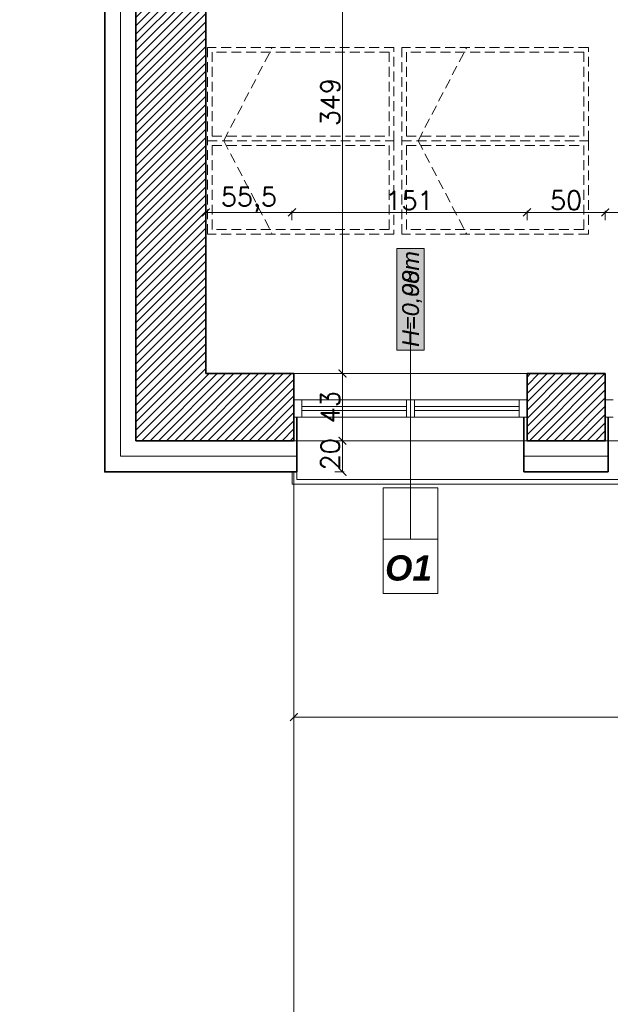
# Model space of a CAD drawing. Header units: millimetres. Extents: x -740 to 33545, y 5178 to 22494.
# Tile 73 of 250: x 8812 to 9192, y 9377 to 10010. Entities that reach past the tile are written whole.
import ezdxf
from ezdxf.lldxf.tags import DXFTag

# ---------------------------------------------------------------- set-up
doc = ezdxf.new("R2010")
doc.units = ezdxf.units.MM
doc.header["$MEASUREMENT"] = 0
doc.linetypes.add('DASHED2', pattern=[9.525, 6.35, -3.175])
doc.layers.get('Defpoints').update_dxf_attribs({"color": 252})
for name, color, linetype, lineweight in [('A_istniejÄ…ce Ĺ›ciany', 252, 'Continuous', 35), ('A_izolacja', 252, 'Continuous', 9), ('A_l.przerywana', 252, 'ICAD_ISO03W100', 9), ('A_linie widokowe', 252, 'Continuous', 18), ('A_okna wymieniane', 252, 'Continuous', 15), ('A_opisy', 252, 'Continuous', 15), ('A_wyposaĹĽenie', 252, 'Continuous', 9), ('A_Ĺ›ciany projektowane', 252, 'Continuous', 35), ('l.przerywana', 252, 'ICAD_ISO03W100', 5), ('l.wypeĹ‚nien', 252, 'Continuous', 5), ('wymiarowanie', 252, 'Continuous', 9)]:
    doc.layers.add(name, color=color, linetype=linetype, lineweight=lineweight)
doc.styles.add('ARIALL', font='GOTHIC.TTF', dxfattribs={"height": 40})
doc.styles.add('styl2', font='simplex.shx')
doc.linetypes.add('BATTING', pattern='A,0.00254,-2.54,[134,ltypeshp.shx,S=2.54,R=0,X=-2.54,Y=0],-5.08,[134,ltypeshp.shx,S=2.54,R=180,X=2.54,Y=0],-2.54', length=10.16254)
tags = doc.linetypes.add('ICAD_ISO03W100', pattern=[30, 12, -18]).pattern_tags.tags
tags[6:7] = [DXFTag(74, 4), DXFTag(75, 0), DXFTag(340, '0'), DXFTag(46, 1.0), DXFTag(50, 0.0), DXFTag(44, 0.0), DXFTag(45, 0.0)]
tags[4:5] = [DXFTag(74, 4), DXFTag(75, 0), DXFTag(340, '0'), DXFTag(46, 1.0), DXFTag(50, 0.0), DXFTag(44, 0.0), DXFTag(45, 0.0)]
doc.dimstyles.new('Skala 1-50', dxfattribs={"dimtxt": 12, "dimasz": 5, "dimexe": 1, "dimexo": 1, "dimgap": 1.5, "dimtad": 1, "dimdec": 1, "dimrnd": 0.5, "dimtxsty": 'styl2', "dimblk": 'ARCHTICK', "dimcen": 5, "dimadec": 0, "dimazin": 0, "dimtfac": 1, "dimtdec": 1, "dimtmove": 1, "dimatfit": 3, "dimldrblk": 'ARCHTICK', "dimfxl": 0, "dimlwd": -1, "dimlwe": -1, "dimarcsym": 0})

# ---------------------------------------------------------------- blocks, each defined once
blk = doc.blocks.new('_ArchTick')
at = {"color": 0, "linetype": 'ByBlock', "const_width": 0.15}
blk.add_lwpolyline([(-0.5, -0.5), (0.5, 0.5)], dxfattribs=at)
blk = doc.blocks.new('*D1891')
at = {"layer": 'Defpoints', "color": 0}
for p in [(8988.77, 9739.58), (9538.82, 9719.58), (9538.82, 9562.04)]:
    blk.add_point(p, dxfattribs=at)
at = {"layer": 'wymiarowanie', "color": 0}
for p, q in [((8988.77, 9567.04), (8988.77, 9561.04)), ((9538.82, 9567.04), (9538.82, 9561.04)), ((8988.77, 9562.04), (9538.82, 9562.04))]:
    blk.add_line(p, q, dxfattribs=at)
at = {"layer": 'wymiarowanie', "color": 0, "xscale": 5, "yscale": 5, "zscale": 5, "rotation": 180}
blk.add_blockref('_ArchTick', (8988.77, 9562.04), dxfattribs=at)
at = {"layer": 'wymiarowanie', "color": 0, "xscale": 5, "yscale": 5, "zscale": 5}
blk.add_blockref('_ArchTick', (9538.82, 9562.04), dxfattribs=at)
at = {"layer": 'wymiarowanie', "color": 0, "insert": (9263.8, 9569.84), "char_height": 12, "attachment_point": 5, "style": 'styl2'}
blk.add_mtext('550', dxfattribs=at)
blk = doc.blocks.new('*D2060')
at = {"layer": 'Defpoints', "color": 0}
for p in [(8618.8, 9739.58), (8887.19, 9739.58), (8887.19, 9719.58)]:
    blk.add_point(p, dxfattribs=at)
at = {"layer": 'wymiarowanie', "color": 0}
for p, q in [((8623.8, 9739.58), (8617.8, 9739.58)), ((8618.8, 9719.58), (8618.8, 9739.58)), ((8623.8, 9719.58), (8617.8, 9719.58)), ((8618.8, 9719.58), (8618.8, 9686.85))]:
    blk.add_line(p, q, dxfattribs=at)
at = {"layer": 'wymiarowanie', "color": 0, "xscale": 5, "yscale": 5, "zscale": 5}
for p, rotation in [((8618.8, 9739.58), 90), ((8618.8, 9719.58), 270)]:
    blk.add_blockref('_ArchTick', p, dxfattribs=dict(at, rotation=rotation))
at = {"layer": 'wymiarowanie', "color": 0, "insert": (8611, 9697.09), "char_height": 12, "attachment_point": 5, "rotation": 90, "style": 'styl2'}
blk.add_mtext('20', dxfattribs=at)
blk = doc.blocks.new('*D2061')
at = {"layer": 'Defpoints', "color": 0}
for p in [(8618.8, 10133.59), (8867.19, 10133.59), (8887.19, 9739.58)]:
    blk.add_point(p, dxfattribs=at)
at = {"layer": 'wymiarowanie', "color": 0}
for p, q in [((8623.8, 10133.59), (8617.8, 10133.59)), ((8618.8, 9739.58), (8618.8, 10133.59)), ((8623.8, 9739.58), (8617.8, 9739.58))]:
    blk.add_line(p, q, dxfattribs=at)
at = {"layer": 'wymiarowanie', "color": 0, "xscale": 5, "yscale": 5, "zscale": 5}
for p, rotation in [((8618.8, 10133.59), 90), ((8618.8, 9739.58), 270)]:
    blk.add_blockref('_ArchTick', p, dxfattribs=dict(at, rotation=rotation))
at = {"layer": 'wymiarowanie', "color": 0, "insert": (8611, 9936.59), "char_height": 12, "attachment_point": 5, "rotation": 90, "style": 'styl2'}
blk.add_mtext('394', dxfattribs=at)
blk = doc.blocks.new('*D2074')
at = {"layer": 'Defpoints', "color": 0}
for p in [(8590.44, 9739.58), (8858.82, 9739.58), (8858.82, 9719.58)]:
    blk.add_point(p, dxfattribs=at)
at = {"layer": 'wymiarowanie', "color": 0}
for p, q in [((8595.44, 9739.58), (8589.44, 9739.58)), ((8590.44, 9719.58), (8590.44, 9739.58)), ((8595.44, 9719.58), (8589.44, 9719.58)), ((8590.44, 9719.58), (8590.44, 9686.85))]:
    blk.add_line(p, q, dxfattribs=at)
at = {"layer": 'wymiarowanie', "color": 0, "xscale": 5, "yscale": 5, "zscale": 5}
for p, rotation in [((8590.44, 9739.58), 90), ((8590.44, 9719.58), 270)]:
    blk.add_blockref('_ArchTick', p, dxfattribs=dict(at, rotation=rotation))
at = {"layer": 'wymiarowanie', "color": 0, "insert": (8582.64, 9697.09), "char_height": 12, "attachment_point": 5, "rotation": 90, "style": 'styl2'}
blk.add_mtext('20', dxfattribs=at)
blk = doc.blocks.new('*D2136')
at = {"layer": 'Defpoints', "color": 0}
for p in [(8867.19, 9739.58), (8887.19, 9739.58), (8887.19, 9186.8)]:
    blk.add_point(p, dxfattribs=at)
at = {"layer": 'wymiarowanie', "color": 0}
for p, q in [((8867.19, 9186.8), (8825.66, 9186.8)), ((8867.19, 9191.8), (8867.19, 9185.8)), ((8867.19, 9186.8), (8887.19, 9186.8)), ((8887.19, 9191.8), (8887.19, 9185.8))]:
    blk.add_line(p, q, dxfattribs=at)
at = {"layer": 'wymiarowanie', "color": 0, "xscale": 5, "yscale": 5, "zscale": 5, "rotation": 180}
blk.add_blockref('_ArchTick', (8867.19, 9186.8), dxfattribs=at)
at = {"layer": 'wymiarowanie', "color": 0, "xscale": 5, "yscale": 5, "zscale": 5}
blk.add_blockref('_ArchTick', (8887.19, 9186.8), dxfattribs=at)
at = {"layer": 'wymiarowanie', "color": 0, "insert": (8835.89, 9194.6), "char_height": 12, "attachment_point": 5, "style": 'styl2'}
blk.add_mtext('20', dxfattribs=at)
blk = doc.blocks.new('*D2137')
at = {"layer": 'Defpoints', "color": 0}
for p in [(8887.19, 9739.58), (8988.77, 9739.58), (8988.77, 9186.8)]:
    blk.add_point(p, dxfattribs=at)
at = {"layer": 'wymiarowanie', "color": 0}
for p, q in [((8887.19, 9191.8), (8887.19, 9185.8)), ((8887.19, 9186.8), (8988.77, 9186.8)), ((8988.77, 9191.8), (8988.77, 9185.8))]:
    blk.add_line(p, q, dxfattribs=at)
at = {"layer": 'wymiarowanie', "color": 0, "xscale": 5, "yscale": 5, "zscale": 5, "rotation": 180}
blk.add_blockref('_ArchTick', (8887.19, 9186.8), dxfattribs=at)
at = {"layer": 'wymiarowanie', "color": 0, "xscale": 5, "yscale": 5, "zscale": 5}
blk.add_blockref('_ArchTick', (8988.77, 9186.8), dxfattribs=at)
at = {"layer": 'wymiarowanie', "color": 0, "insert": (8937.98, 9195.15), "char_height": 12, "attachment_point": 5, "style": 'styl2'}
blk.add_mtext('101,5', dxfattribs=at)
blk = doc.blocks.new('*D2138')
at = {"layer": 'Defpoints', "color": 0}
for p in [(8988.77, 9739.58), (9138.77, 9739.58), (9138.77, 9186.8)]:
    blk.add_point(p, dxfattribs=at)
at = {"layer": 'wymiarowanie', "color": 0}
for p, q in [((8988.77, 9191.8), (8988.77, 9185.8)), ((8988.77, 9186.8), (9138.77, 9186.8)), ((9138.77, 9191.8), (9138.77, 9185.8))]:
    blk.add_line(p, q, dxfattribs=at)
at = {"layer": 'wymiarowanie', "color": 0, "xscale": 5, "yscale": 5, "zscale": 5, "rotation": 180}
blk.add_blockref('_ArchTick', (8988.77, 9186.8), dxfattribs=at)
at = {"layer": 'wymiarowanie', "color": 0, "xscale": 5, "yscale": 5, "zscale": 5}
blk.add_blockref('_ArchTick', (9138.77, 9186.8), dxfattribs=at)
at = {"layer": 'wymiarowanie', "color": 0, "insert": (9063.77, 9194.6), "char_height": 12, "attachment_point": 5, "style": 'styl2'}
blk.add_mtext('150', dxfattribs=at)
blk = doc.blocks.new('*D2139')
at = {"layer": 'Defpoints', "color": 0}
for p in [(9138.77, 9739.58), (9189.01, 9739.58), (9189.01, 9186.8)]:
    blk.add_point(p, dxfattribs=at)
at = {"layer": 'wymiarowanie', "color": 0}
for p, q in [((9138.77, 9191.8), (9138.77, 9185.8)), ((9138.77, 9186.8), (9189.01, 9186.8)), ((9189.01, 9191.8), (9189.01, 9185.8))]:
    blk.add_line(p, q, dxfattribs=at)
at = {"layer": 'wymiarowanie', "color": 0, "xscale": 5, "yscale": 5, "zscale": 5, "rotation": 180}
blk.add_blockref('_ArchTick', (9138.77, 9186.8), dxfattribs=at)
at = {"layer": 'wymiarowanie', "color": 0, "xscale": 5, "yscale": 5, "zscale": 5}
blk.add_blockref('_ArchTick', (9189.01, 9186.8), dxfattribs=at)
at = {"layer": 'wymiarowanie', "color": 0, "insert": (9163.89, 9194.6), "char_height": 12, "attachment_point": 5, "style": 'styl2'}
blk.add_mtext('50', dxfattribs=at)
blk = doc.blocks.new('*D2140')
at = {"layer": 'Defpoints', "color": 0}
for p in [(9189.01, 9739.58), (9339.01, 9739.58), (9339.01, 9186.8)]:
    blk.add_point(p, dxfattribs=at)
at = {"layer": 'wymiarowanie', "color": 0}
for p, q in [((9189.01, 9191.8), (9189.01, 9185.8)), ((9189.01, 9186.8), (9339.01, 9186.8)), ((9339.01, 9191.8), (9339.01, 9185.8))]:
    blk.add_line(p, q, dxfattribs=at)
at = {"layer": 'wymiarowanie', "color": 0, "xscale": 5, "yscale": 5, "zscale": 5, "rotation": 180}
blk.add_blockref('_ArchTick', (9189.01, 9186.8), dxfattribs=at)
at = {"layer": 'wymiarowanie', "color": 0, "xscale": 5, "yscale": 5, "zscale": 5}
blk.add_blockref('_ArchTick', (9339.01, 9186.8), dxfattribs=at)
at = {"layer": 'wymiarowanie', "color": 0, "insert": (9264.01, 9194.6), "char_height": 12, "attachment_point": 5, "style": 'styl2'}
blk.add_mtext('150', dxfattribs=at)
blk = doc.blocks.new('*D2643')
at = {"layer": 'Defpoints', "color": 0}
for p in [(8987.57, 9886.31), (8932.19, 9782.76), (8987.57, 9782.76)]:
    blk.add_point(p, dxfattribs=at)
at = {"layer": 'wymiarowanie', "color": 0}
for p, q in [((8932.19, 9881.31), (8932.19, 9887.31)), ((8932.19, 9886.31), (8987.57, 9886.31)), ((8987.57, 9881.31), (8987.57, 9887.31))]:
    blk.add_line(p, q, dxfattribs=at)
at = {"layer": 'wymiarowanie', "color": 0, "xscale": 5, "yscale": 5, "zscale": 5, "rotation": 180}
blk.add_blockref('_ArchTick', (8932.19, 9886.31), dxfattribs=at)
at = {"layer": 'wymiarowanie', "color": 0, "xscale": 5, "yscale": 5, "zscale": 5}
blk.add_blockref('_ArchTick', (8987.57, 9886.31), dxfattribs=at)
at = {"layer": 'wymiarowanie', "color": 0, "insert": (8959.88, 9894.51), "char_height": 12, "attachment_point": 5, "style": 'styl2'}
blk.add_mtext('55,5', dxfattribs=at)
blk = doc.blocks.new('*D2644')
at = {"layer": 'Defpoints', "color": 0}
for p in [(9138.77, 9886.31), (8987.57, 9782.76), (9138.77, 9782.76)]:
    blk.add_point(p, dxfattribs=at)
at = {"layer": 'wymiarowanie', "color": 0}
for p, q in [((8987.57, 9881.31), (8987.57, 9887.31)), ((8987.57, 9886.31), (9138.77, 9886.31)), ((9138.77, 9881.31), (9138.77, 9887.31))]:
    blk.add_line(p, q, dxfattribs=at)
at = {"layer": 'wymiarowanie', "color": 0, "xscale": 5, "yscale": 5, "zscale": 5, "rotation": 180}
blk.add_blockref('_ArchTick', (8987.57, 9886.31), dxfattribs=at)
at = {"layer": 'wymiarowanie', "color": 0, "xscale": 5, "yscale": 5, "zscale": 5}
blk.add_blockref('_ArchTick', (9138.77, 9886.31), dxfattribs=at)
at = {"layer": 'wymiarowanie', "color": 0, "insert": (9063.17, 9893.96), "char_height": 12, "attachment_point": 5, "style": 'styl2'}
blk.add_mtext('151', dxfattribs=at)
blk = doc.blocks.new('*D2645')
at = {"layer": 'Defpoints', "color": 0}
for p in [(9189.01, 9886.31), (9138.77, 9782.76), (9189.01, 9782.76)]:
    blk.add_point(p, dxfattribs=at)
at = {"layer": 'wymiarowanie', "color": 0}
for p, q in [((9138.77, 9881.31), (9138.77, 9887.31)), ((9138.77, 9886.31), (9189.01, 9886.31)), ((9189.01, 9881.31), (9189.01, 9887.31))]:
    blk.add_line(p, q, dxfattribs=at)
at = {"layer": 'wymiarowanie', "color": 0, "xscale": 5, "yscale": 5, "zscale": 5, "rotation": 180}
blk.add_blockref('_ArchTick', (9138.77, 9886.31), dxfattribs=at)
at = {"layer": 'wymiarowanie', "color": 0, "xscale": 5, "yscale": 5, "zscale": 5}
blk.add_blockref('_ArchTick', (9189.01, 9886.31), dxfattribs=at)
at = {"layer": 'wymiarowanie', "color": 0, "insert": (9163.89, 9894.11), "char_height": 12, "attachment_point": 5, "style": 'styl2'}
blk.add_mtext('50', dxfattribs=at)
blk = doc.blocks.new('*D2646')
at = {"layer": 'Defpoints', "color": 0}
for p in [(9339.01, 9886.31), (9189.01, 9782.76), (9339.01, 9782.76)]:
    blk.add_point(p, dxfattribs=at)
at = {"layer": 'wymiarowanie', "color": 0}
for p, q in [((9189.01, 9881.31), (9189.01, 9887.31)), ((9189.01, 9886.31), (9339.01, 9886.31)), ((9339.01, 9881.31), (9339.01, 9887.31))]:
    blk.add_line(p, q, dxfattribs=at)
at = {"layer": 'wymiarowanie', "color": 0, "xscale": 5, "yscale": 5, "zscale": 5, "rotation": 180}
blk.add_blockref('_ArchTick', (9189.01, 9886.31), dxfattribs=at)
at = {"layer": 'wymiarowanie', "color": 0, "xscale": 5, "yscale": 5, "zscale": 5}
blk.add_blockref('_ArchTick', (9339.01, 9886.31), dxfattribs=at)
at = {"layer": 'wymiarowanie', "color": 0, "insert": (9264.01, 9894.11), "char_height": 12, "attachment_point": 5, "style": 'styl2'}
blk.add_mtext('150', dxfattribs=at)
blk = doc.blocks.new('*D2750')
at = {"layer": 'Defpoints', "color": 0}
for p in [(8932.19, 10131.59), (8988.77, 9782.76), (9020.04, 9782.76)]:
    blk.add_point(p, dxfattribs=at)
at = {"layer": 'wymiarowanie', "color": 0}
for p, q in [((9015.04, 10131.59), (9021.04, 10131.59)), ((9020.04, 10131.59), (9020.04, 9782.76)), ((9015.04, 9782.76), (9021.04, 9782.76))]:
    blk.add_line(p, q, dxfattribs=at)
at = {"layer": 'wymiarowanie', "color": 0, "xscale": 5, "yscale": 5, "zscale": 5}
for p, rotation in [((9020.04, 10131.59), 90), ((9020.04, 9782.76), 270)]:
    blk.add_blockref('_ArchTick', p, dxfattribs=dict(at, rotation=rotation))
at = {"layer": 'wymiarowanie', "color": 0, "insert": (9012.24, 9957.18), "char_height": 12, "attachment_point": 5, "rotation": 90, "style": 'styl2'}
blk.add_mtext('349', dxfattribs=at)
blk = doc.blocks.new('*D2751')
at = {"layer": 'Defpoints', "color": 0}
for p in [(8988.77, 9782.76), (8987.57, 9739.58), (9020.04, 9739.58)]:
    blk.add_point(p, dxfattribs=at)
at = {"layer": 'wymiarowanie', "color": 0}
for p, q in [((9015.04, 9782.76), (9021.04, 9782.76)), ((9020.04, 9782.76), (9020.04, 9739.58)), ((9015.04, 9739.58), (9021.04, 9739.58))]:
    blk.add_line(p, q, dxfattribs=at)
at = {"layer": 'wymiarowanie', "color": 0, "xscale": 5, "yscale": 5, "zscale": 5}
for p, rotation in [((9020.04, 9782.76), 90), ((9020.04, 9739.58), 270)]:
    blk.add_blockref('_ArchTick', p, dxfattribs=dict(at, rotation=rotation))
at = {"layer": 'wymiarowanie', "color": 0, "insert": (9012.24, 9761.17), "char_height": 12, "attachment_point": 5, "rotation": 90, "style": 'styl2'}
blk.add_mtext('43', dxfattribs=at)
blk = doc.blocks.new('*D2752')
at = {"layer": 'Defpoints', "color": 0}
for p in [(8987.57, 9739.58), (8990.77, 9719.58), (9020.04, 9719.58)]:
    blk.add_point(p, dxfattribs=at)
at = {"layer": 'wymiarowanie', "color": 0}
for p, q in [((9015.04, 9739.58), (9021.04, 9739.58)), ((9020.04, 9739.58), (9020.04, 9719.58)), ((9015.04, 9719.58), (9021.04, 9719.58))]:
    blk.add_line(p, q, dxfattribs=at)
at = {"layer": 'wymiarowanie', "color": 0, "xscale": 5, "yscale": 5, "zscale": 5}
for p, rotation in [((9020.04, 9739.58), 90), ((9020.04, 9719.58), 270)]:
    blk.add_blockref('_ArchTick', p, dxfattribs=dict(at, rotation=rotation))
at = {"layer": 'wymiarowanie', "color": 0, "insert": (9012.24, 9730.92), "char_height": 12, "attachment_point": 5, "rotation": 90, "style": 'styl2'}
blk.add_mtext('20', dxfattribs=at)

msp = doc.modelspace()

# ---------------------------------------------------------------- hatches: boundary and pattern name
at = {"layer": 'A_opisy', "ltscale": 0.3}
msp.add_hatch(color=256, dxfattribs=at).paths.add_polyline_path([(9055.01, 9797.7), (9055.01, 9863.16), (9072.54, 9863.16), (9072.54, 9797.7)])
msp.add_hatch(color=256, dxfattribs=at).paths.add_polyline_path([(9055.01, 9797.7), (9055.01, 9863.16), (9072.54, 9863.16), (9072.54, 9797.7)])
msp.add_hatch(color=256, dxfattribs=at).paths.add_polyline_path([(9055.01, 9797.7), (9055.01, 9863.16), (9072.54, 9863.16), (9072.54, 9797.7)])
msp.add_hatch(color=256, dxfattribs=at).paths.add_polyline_path([(9055.01, 9797.7), (9055.01, 9863.16), (9072.54, 9863.16), (9072.54, 9797.7)])
at = {"layer": 'l.wypeĹ‚nien'}
h = msp.add_hatch(dxfattribs=at)
h.set_pattern_fill('ANSI31', color=256, scale=30, style=0)
h.paths.add_polyline_path([(8887.19, 10131.59), (8887.19, 9739.58), (8988.77, 9739.58), (8988.77, 9782.76), (8932.19, 9782.76), (8932.19, 10131.59), (8913.43, 10131.59), (8902.43, 10131.59)])
h.paths.add_polyline_path([(10184.83, 9782.76), (10254.19, 9782.76), (10254.19, 9762.76), (10279.59, 9762.76), (10279.59, 9782.76), (10294.77, 9782.76), (10294.77, 9739.58), (10184.83, 9739.58)])
h.paths.add_polyline_path([(9635.2, 9739.58), (9635.2, 9782.76), (9538.82, 9782.76), (9538.82, 9739.58)])
h.paths.add_polyline_path([(9189.01, 9739.58), (9189.01, 9782.76), (9138.77, 9782.76), (9138.77, 9739.58)])
h.paths.add_polyline_path([(9835.02, 9739.58), (9835.02, 9782.76), (9785.2, 9782.76), (9785.2, 9739.58)])
h.paths.add_polyline_path([(10034.83, 9739.58), (10034.83, 9782.76), (9985.02, 9782.76), (9985.02, 9739.58)])
h.paths.add_polyline_path([(9388.82, 9739.58), (9388.82, 9782.76), (9339.01, 9782.76), (9339.01, 9739.58)])
h.paths.add_polyline_path([(10301.6, 9739.58), (10314.77, 9739.58), (10314.77, 9782.76), (10294.77, 9782.76), (10294.77, 9739.58)])
h.paths.add_polyline_path([(10254.19, 9762.76), (10279.59, 9762.76), (10279.59, 9782.76), (10254.19, 9782.76)])

# ---------------------------------------------------------------- linework, layer by layer
at = {"layer": 'A_istniejÄ…ce Ĺ›ciany'}
for points in [[(8887.19, 10131.59), (8887.19, 9739.58)], [(8932.19, 10131.59), (8932.19, 9782.76)], [(8988.77, 9782.76), (8932.19, 9782.76)], [(8988.77, 9782.76), (8971.49, 9782.76)], [(8981.65, 9782.76), (8988.77, 9782.76)], [(8988.77, 9739.58), (8988.77, 9782.76)], [(9189.01, 9782.76), (9138.77, 9782.76)], [(9138.77, 9782.76), (9138.77, 9739.58)], [(9189.01, 9739.58), (9189.01, 9782.76)], [(9138.77, 9739.58), (9138.77, 9754.82)], [(8887.19, 9739.58), (8988.77, 9739.58)], [(9138.77, 9739.58), (9189.01, 9739.58)]]:
    msp.add_lwpolyline(points, dxfattribs=at)
at = {"layer": 'A_izolacja', "lineweight": 35}
for p, q in [((8990.77, 9754.82), (8990.77, 9719.58)), ((9136.77, 9754.82), (9136.77, 9719.58)), ((9191.01, 9754.82), (9191.01, 9719.58))]:
    msp.add_line(p, q, dxfattribs=at)
for points in [[(8867.19, 10133.59), (8867.19, 9719.58), (8990.77, 9719.58)], [(9136.77, 9719.58), (9191.01, 9719.58)]]:
    msp.add_lwpolyline(points, dxfattribs=at)
at = {"layer": 'A_izolacja', "linetype": 'BATTING', "ltscale": 0.1}
for points in [[(8877.19, 10133.59), (8877.19, 9729.58), (8990.77, 9729.58)], [(9136.77, 9729.58), (9191.01, 9729.58)]]:
    msp.add_lwpolyline(points, dxfattribs=at)
at = {"layer": 'A_l.przerywana', "ltscale": 0.3}
for points in [[(8987.57, 9782.76), (9140.82, 9782.76)], [(9140.82, 9739.58), (8987.57, 9739.58)], [(10185.29, 9739.58), (9187.39, 9739.58)]]:
    msp.add_lwpolyline(points, dxfattribs=at)
at = {"layer": 'A_linie widokowe', "ltscale": 0.3}
msp.add_lwpolyline([(8987.77, 9719.58), (8987.77, 9711.58), (9539.82, 9711.58), (9539.82, 9719.58)], dxfattribs=at)
at = {"layer": 'A_okna wymieniane'}
for points in [[(8993.85, 9765.83), (8988.77, 9765.83)], [(8988.77, 9765.83), (8988.77, 9754.82)], [(8992.65, 9765.83), (9061.23, 9765.83)], [(8993.85, 9754.82), (8993.85, 9765.83)], [(9066.31, 9765.83), (9061.23, 9765.83)], [(9061.23, 9765.83), (9061.23, 9754.82)], [(9066.31, 9754.82), (9066.31, 9765.83)], [(9066.31, 9765.83), (9135.74, 9765.83)], [(9138.77, 9765.83), (9133.69, 9765.83)], [(9133.69, 9765.83), (9133.69, 9754.82)], [(9138.77, 9754.82), (9138.77, 9765.83)], [(9194.09, 9765.83), (9189.01, 9765.83)], [(9189.01, 9765.83), (9189.01, 9754.82)], [(9061.23, 9761.6), (8993.85, 9761.6)], [(8993.85, 9761.6), (8993.85, 9759.06)], [(8993.85, 9759.06), (9061.23, 9759.06)], [(9061.23, 9759.06), (9061.23, 9761.6)], [(9133.69, 9761.6), (9066.31, 9761.6)], [(9066.31, 9761.6), (9066.31, 9759.06)], [(9066.31, 9759.06), (9133.69, 9759.06)], [(9133.69, 9759.06), (9133.69, 9761.6)], [(8988.77, 9754.82), (8993.85, 9754.82)], [(9061.23, 9754.82), (8992.65, 9754.82)], [(9061.23, 9754.82), (9066.31, 9754.82)], [(9135.74, 9754.82), (9066.31, 9754.82)], [(9133.69, 9754.82), (9138.77, 9754.82)], [(9189.01, 9754.82), (9194.09, 9754.82)]]:
    msp.add_lwpolyline(points, dxfattribs=at)
at = {"layer": 'A_opisy'}
msp.add_line((9063.77, 9681.91), (9063.77, 9815.38), dxfattribs=at)
at = {"layer": 'A_opisy', "ltscale": 0.3}
for points in [[(9055.01, 9797.7), (9055.01, 9863.16), (9072.54, 9863.16), (9072.54, 9797.7)], [(9055.01, 9797.7), (9055.01, 9863.16), (9072.54, 9863.16), (9072.54, 9797.7)], [(9055.01, 9797.7), (9055.01, 9863.16), (9072.54, 9863.16), (9072.54, 9797.7)], [(9055.01, 9797.7), (9055.01, 9863.16), (9072.54, 9863.16), (9072.54, 9797.7)], [(9046.24, 9676.43), (9046.24, 9709.3), (9063.77, 9709.3), (9063.77, 9676.43)], [(9063.77, 9676.43), (9063.77, 9709.3), (9081.3, 9709.3), (9081.3, 9676.43)], [(9081.3, 9641.37), (9081.3, 9676.43), (9046.24, 9676.43), (9046.24, 9641.37)]]:
    msp.add_lwpolyline(points, close=True, dxfattribs=at)
at = {"layer": 'A_wyposaĹĽenie', "linetype": 'DASHED2'}
for p, q in [((8943.71, 9932.34), (8974.94, 9992.34)), ((8943.71, 9932.34), (8974.94, 9992.34)), ((9068.71, 9932.34), (9099.94, 9992.34)), ((9068.71, 9932.34), (9099.94, 9992.34)), ((8943.71, 9932.34), (8974.94, 9872.34)), ((8943.71, 9932.34), (8974.94, 9872.34)), ((9068.71, 9932.34), (9099.94, 9872.34)), ((9068.71, 9932.34), (9099.94, 9872.34))]:
    msp.add_line(p, q, dxfattribs=at)
for points in [[(8933.19, 9992.34), (8933.19, 9932.34), (9053.19, 9932.34), (9053.19, 9992.34)], [(8933.19, 9992.34), (8933.19, 9932.34), (9053.19, 9932.34), (9053.19, 9992.34)], [(9058.19, 9992.34), (9058.19, 9932.34), (9178.19, 9932.34), (9178.19, 9992.34)], [(9058.19, 9992.34), (9058.19, 9932.34), (9178.19, 9932.34), (9178.19, 9992.34)], [(8936.19, 9989.34), (8936.19, 9935.34), (9050.19, 9935.34), (9050.19, 9989.34)], [(8936.19, 9989.34), (8936.19, 9935.34), (9050.19, 9935.34), (9050.19, 9989.34)], [(9061.19, 9989.34), (9061.19, 9935.34), (9175.19, 9935.34), (9175.19, 9989.34)], [(9061.19, 9989.34), (9061.19, 9935.34), (9175.19, 9935.34), (9175.19, 9989.34)], [(8933.19, 9872.34), (8933.19, 9932.34), (9053.19, 9932.34), (9053.19, 9872.34)], [(8933.19, 9872.34), (8933.19, 9932.34), (9053.19, 9932.34), (9053.19, 9872.34)], [(8936.19, 9875.34), (8936.19, 9929.34), (9050.19, 9929.34), (9050.19, 9875.34)], [(8936.19, 9875.34), (8936.19, 9929.34), (9050.19, 9929.34), (9050.19, 9875.34)], [(9058.19, 9872.34), (9058.19, 9932.34), (9178.19, 9932.34), (9178.19, 9872.34)], [(9058.19, 9872.34), (9058.19, 9932.34), (9178.19, 9932.34), (9178.19, 9872.34)], [(9061.19, 9875.34), (9061.19, 9929.34), (9175.19, 9929.34), (9175.19, 9875.34)], [(9061.19, 9875.34), (9061.19, 9929.34), (9175.19, 9929.34), (9175.19, 9875.34)]]:
    msp.add_lwpolyline(points, close=True, dxfattribs=at)
at = {"layer": 'A_Ĺ›ciany projektowane'}
for p, q in [((8988.77, 9754.82), (8988.77, 9739.58)), ((9138.77, 9754.82), (9138.77, 9739.58))]:
    msp.add_line(p, q, dxfattribs=at)
at = {"layer": 'l.przerywana', "ltscale": 0.3}
msp.add_lwpolyline([(8990.77, 9719.58), (8990.77, 9714.58), (9536.82, 9714.58), (9536.82, 9719.58)], dxfattribs=at)
at = {"layer": 'wymiarowanie', "linetype": 'ICAD_ISO03W100', "ltscale": 0.2}
msp.add_line((8988.77, 9719.58), (8988.77, 9191.8), dxfattribs=at)

# ---------------------------------------------------------------- texts
at = {"layer": 'A_opisy', "ltscale": 0.3, "insert": (9058.46, 9799.82), "char_height": 10.8, "width": 109.7533, "attachment_point": 1, "rotation": 90, "style": 'ARIALL'}
for s in ['{\\fArial|b0|i1|c238|p34;H=0,00m}', '{\\fArial|b0|i1|c238|p34;H=0,98m}']:
    msp.add_mtext(s, dxfattribs=at)
at = {"layer": 'A_opisy', "ltscale": 0.3, "insert": (9077.64, 9649.51), "char_height": 16.2, "width": 109.7533, "attachment_point": 9, "style": 'ARIALL'}
msp.add_mtext('{\\fArial|b1|i1|c238|p34;O1}', dxfattribs=at)

# ---------------------------------------------------------------- dimensions: what is measured, and where the dimension line sits
at = {"layer": 'wymiarowanie'}
for base, p1, p2, picture, middle in [((8618.8, 10133.59), (8887.19, 9739.58), (8867.19, 10133.59), '*D2061', (8611, 9936.59)), ((9020.04, 9782.76), (8932.19, 10131.59), (8988.77, 9782.76), '*D2750', (9012.24, 9957.18)), ((9020.04, 9739.58), (8988.77, 9782.76), (8987.57, 9739.58), '*D2751', (9012.24, 9761.17))]:
    dim = msp.add_linear_dim(base=base, p1=p1, p2=p2, angle=90, dimstyle='Skala 1-50', dxfattribs=at)
    dim.commit()
    dim.dimension.update_dxf_attribs({"geometry": picture, "text_midpoint": middle})
for base, p1, p2, picture, middle in [((8987.57, 9886.31), (8932.19, 9782.76), (8987.57, 9782.76), '*D2643', (8959.88, 9894.51)), ((9138.77, 9886.31), (8987.57, 9782.76), (9138.77, 9782.76), '*D2644', (9063.17, 9893.96)), ((9189.01, 9886.31), (9138.77, 9782.76), (9189.01, 9782.76), '*D2645', (9163.89, 9894.11)), ((9339.01, 9886.31), (9189.01, 9782.76), (9339.01, 9782.76), '*D2646', (9264.01, 9894.11)), ((8988.77, 9186.8), (8887.19, 9739.58), (8988.77, 9739.58), '*D2137', (8937.98, 9195.15)), ((9538.82212911, 9562.0431076), (8988.77212911, 9739.58289632), (9538.82212911, 9719.58289632), '*D1891', (9263.79712911, 9569.8431076)), ((9138.77, 9186.8), (8988.77, 9739.58), (9138.77, 9739.58), '*D2138', (9063.77, 9194.6)), ((9189.01, 9186.8), (9138.77, 9739.58), (9189.01, 9739.58), '*D2139', (9163.89, 9194.6)), ((9339.01, 9186.8), (9189.01, 9739.58), (9339.01, 9739.58), '*D2140', (9264.01, 9194.6))]:
    dim = msp.add_linear_dim(base=base, p1=p1, p2=p2, dimstyle='Skala 1-50', dxfattribs=at)
    dim.commit()
    dim.dimension.update_dxf_attribs({"geometry": picture, "text_midpoint": middle})
for base, p1, p2, picture, middle in [((8590.44, 9739.58), (8858.82, 9719.58), (8858.82, 9739.58), '*D2074', (8592.48, 9697.09)), ((8618.8, 9739.58), (8887.19, 9719.58), (8887.19, 9739.58), '*D2060', (8620.84, 9697.09)), ((9020.04, 9719.58), (8987.57, 9739.58), (8990.77, 9719.58), '*D2752', (9020.04, 9730.92))]:
    dim = msp.add_linear_dim(base=base, p1=p1, p2=p2, angle=90, dimstyle='Skala 1-50', dxfattribs=at)
    dim.commit()
    dim.dimension.update_dxf_attribs({"geometry": picture, "text_midpoint": middle, "dimtype": 160})
dim = msp.add_linear_dim(base=(8887.19, 9186.8), p1=(8867.19, 9739.58), p2=(8887.19, 9739.58), dimstyle='Skala 1-50', dxfattribs=at)
dim.commit()
dim.dimension.update_dxf_attribs({"geometry": '*D2136', "text_midpoint": (8835.89, 9190.13), "dimtype": 160})

doc.saveas('drawing.dxf')
